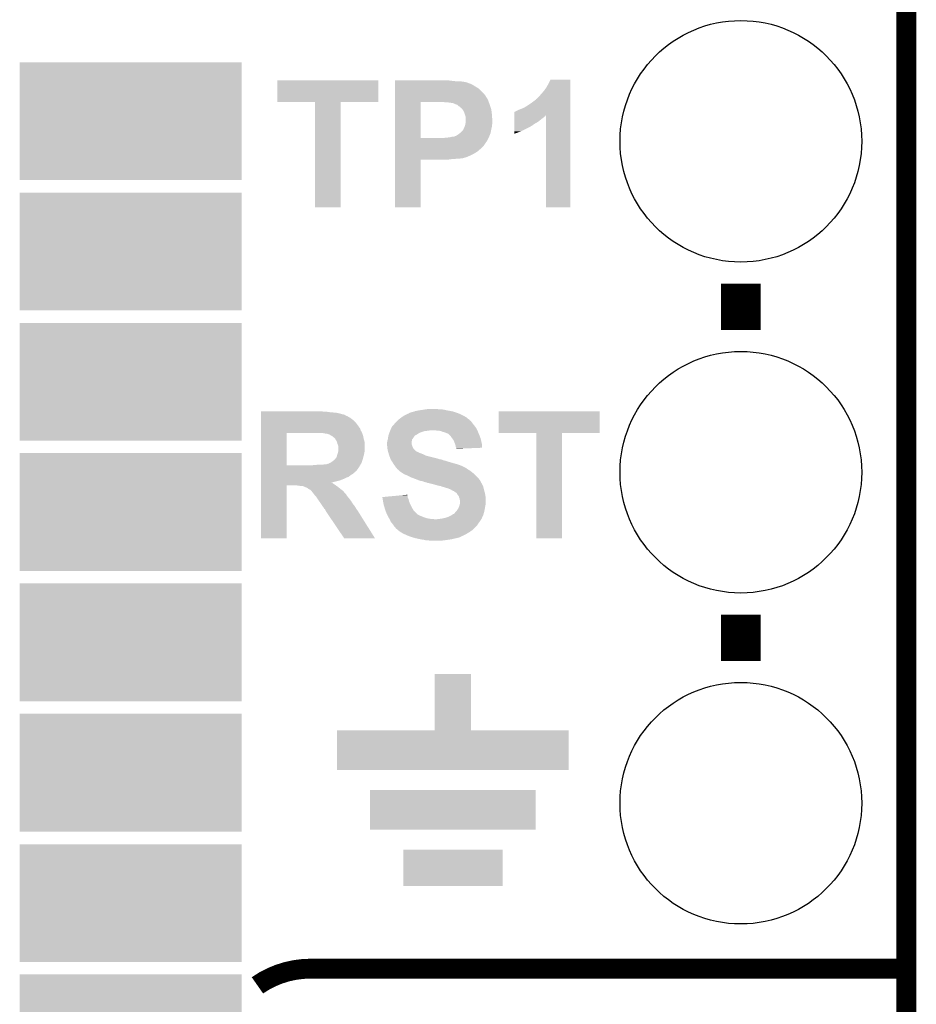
# Model space of a CAD drawing. Extents: x -0.05 to 0.95, y -0.15 to 2.1.
# Tile 20 of 28: x 0.68 to 0.95, y 0.74 to 1.04. Entities that reach past the tile are written whole.
import ezdxf

# ---------------------------------------------------------------- set-up
doc = ezdxf.new("R2010")
doc.units = 0
doc.layers.get('0').update_dxf_attribs({"linetype": 'CONTINUOUS'})
for name, color, linetype in [('ENOCEAN_5_CLICK_V101_GKO', 5, 'CONTINUOUS'), ('ENOCEAN_5_CLICK_V101_GTO', 14, 'CONTINUOUS'), ('ENOCEAN_5_CLICK_V101_GTS', 12, 'CONTINUOUS')]:
    doc.layers.add(name, color=color, linetype=linetype)

# ---------------------------------------------------------------- blocks, each defined once
blk = doc.blocks.new('RECTANGLE_72')
blk.add_solid([(0.03355, 0.0178), (0.03355, -0.0178), (-0.03355, 0.0178), (-0.03355, -0.0178)])
blk = doc.blocks.new('ROUND_15')
blk.add_circle((0, 0), 0.0365)

msp = doc.modelspace()

# ---------------------------------------------------------------- linework, layer by layer
at = {"layer": 'ENOCEAN_5_CLICK_V101_GKO', "const_width": 0.006}
msp.add_lwpolyline([(0.95, -0.05), (0.95, 2.01)], dxfattribs=at)
at = {"layer": 'ENOCEAN_5_CLICK_V101_GTO'}
for points, const_width in [([(0.9, 0.943), (0.9, 0.957)], 0.012), ([(0.9, 0.843), (0.9, 0.857)], 0.012), ([(0.77, 0.75), (0.95, 0.75)], 0.006)]:
    msp.add_lwpolyline(points, dxfattribs=dict(at, const_width=const_width))
at = {"layer": 'ENOCEAN_5_CLICK_V101_GTO', "const_width": 0.006}
msp.add_lwpolyline([(0.77, 0.75, 0.153655), (0.75396, 0.74495)], format="xyb", dxfattribs=at)
at = {"layer": 'ENOCEAN_5_CLICK_V101_GTO'}
for points in [[(0.76, 1.0119), (0.76, 1.0184), (0.7905, 1.0119), (0.7905, 1.0184)], [(0.76, 1.0184), (0.76, 1.0184), (0.7905, 1.0184), (0.76, 1.0184)], [(0.7955, 1.0182), (0.7955, 1.0184), (0.8133, 1.0182), (0.8117, 1.0184)], [(0.7955, 1.0181), (0.7955, 1.0182), (0.8148, 1.0181), (0.8133, 1.0182)], [(0.7955, 1.018), (0.7955, 1.0181), (0.8162, 1.018), (0.8155, 1.0181)], [(0.7955, 1.0178), (0.7955, 1.018), (0.8172, 1.0178), (0.8162, 1.018)], [(0.7955, 1.0177), (0.7955, 1.0178), (0.8173, 1.0177), (0.8172, 1.0178)], [(0.7955, 1.0176), (0.7955, 1.0177), (0.8177, 1.0176), (0.8175, 1.0177)], [(0.7955, 1.0177), (0.7955, 1.0177), (0.8175, 1.0177), (0.8173, 1.0177)], [(0.7955, 1.0174), (0.7955, 1.0176), (0.8183, 1.0174), (0.8177, 1.0176)], [(0.8419, 1.0174), (0.8425, 1.0186), (0.8485, 1.0174), (0.8485, 1.0186)], [(0.8425, 1.0186), (0.8425, 1.0186), (0.8485, 1.0186), (0.8425, 1.0186)], [(0.7955, 1.017), (0.7955, 1.0174), (0.8191, 1.017), (0.8183, 1.0174)], [(0.7955, 1.0165), (0.7955, 1.017), (0.8199, 1.0165), (0.8191, 1.017)], [(0.7955, 1.0159), (0.7955, 1.0165), (0.8209, 1.0159), (0.8199, 1.0165)], [(0.7955, 1.015), (0.7955, 1.0159), (0.8218, 1.015), (0.8209, 1.0159)], [(0.7955, 1.014), (0.7955, 1.015), (0.8227, 1.014), (0.8218, 1.015)], [(0.8396, 1.0142), (0.8404, 1.0151), (0.8485, 1.0142), (0.8485, 1.0151)], [(0.8404, 1.0151), (0.8412, 1.0162), (0.8485, 1.0151), (0.8485, 1.0162)], [(0.8412, 1.0162), (0.8419, 1.0174), (0.8485, 1.0162), (0.8485, 1.0174)], [(0.7714, 0.98), (0.7714, 1.0119), (0.7791, 0.98), (0.7791, 1.0119)], [(0.7714, 1.0119), (0.7714, 1.0119), (0.7791, 1.0119), (0.7905, 1.0119)], [(0.7955, 1.0139), (0.7955, 1.014), (0.8228, 1.0139), (0.8227, 1.014)], [(0.7955, 1.0135), (0.7955, 1.0139), (0.823, 1.0135), (0.8228, 1.0139)], [(0.7955, 1.0129), (0.7955, 1.0135), (0.8234, 1.0129), (0.823, 1.0135)], [(0.7955, 1.0125), (0.7955, 1.0129), (0.8236, 1.0125), (0.8234, 1.0129)], [(0.7955, 1.012), (0.7955, 1.0125), (0.8238, 1.012), (0.8236, 1.0125)], [(0.7955, 1.0119), (0.7955, 1.012), (0.82384, 1.0119), (0.8238, 1.012)], [(0.7955, 1.001), (0.7955, 1.0119), (0.8033, 1.001), (0.8033, 1.0119)], [(0.7955, 1.0119), (0.7955, 1.0119), (0.8033, 1.0119), (0.8091, 1.0119)], [(0.8106, 1.0118), (0.8101, 1.0119), (0.82387, 1.0118), (0.82384, 1.0119)], [(0.8119, 1.0117), (0.8113, 1.0118), (0.82391, 1.0117), (0.82387, 1.0118)], [(0.8125, 1.0116), (0.8123, 1.0117), (0.82395, 1.0116), (0.82391, 1.0117)], [(0.8132, 1.0115), (0.8126, 1.0116), (0.82398, 1.0115), (0.82395, 1.0116)], [(0.8366, 1.0115), (0.8378, 1.0124), (0.8485, 1.0115), (0.8485, 1.0124)], [(0.8378, 1.0124), (0.8379, 1.0125), (0.8485, 1.0124), (0.8485, 1.0125)], [(0.838, 1.0125), (0.8381, 1.0127), (0.8485, 1.0125), (0.8485, 1.0127)], [(0.8381, 1.0127), (0.8384, 1.0129), (0.8485, 1.0127), (0.8485, 1.0129)], [(0.8384, 1.0129), (0.839, 1.0135), (0.8485, 1.0129), (0.8485, 1.0135)], [(0.839, 1.0135), (0.8396, 1.0142), (0.8485, 1.0135), (0.8485, 1.0142)], [(0.8138, 1.0112), (0.8132, 1.0115), (0.82409, 1.0112), (0.82398, 1.0115)], [(0.8144, 1.011), (0.8138, 1.0112), (0.82416, 1.011), (0.82409, 1.0112)], [(0.8145, 1.0109), (0.8144, 1.011), (0.8242, 1.0109), (0.82416, 1.011)], [(0.8148, 1.0106), (0.8145, 1.0109), (0.8243, 1.0106), (0.8242, 1.0109)], [(0.8152, 1.0104), (0.8148, 1.0106), (0.82437, 1.0104), (0.8243, 1.0106)], [(0.8154, 1.0101), (0.8152, 1.0104), (0.82447, 1.0101), (0.82437, 1.0104)], [(0.8156, 1.01), (0.8154, 1.0101), (0.8245, 1.01), (0.82447, 1.0101)], [(0.8157, 1.0099), (0.8156, 1.01), (0.82453, 1.0099), (0.8245, 1.01)], [(0.81586, 1.0097), (0.8157, 1.0099), (0.8246, 1.0097), (0.82453, 1.0099)], [(0.8161, 1.0094), (0.81586, 1.0097), (0.82464, 1.0094), (0.8246, 1.0097)], [(0.8164, 1.0088), (0.8161, 1.0094), (0.82472, 1.0088), (0.82464, 1.0094)], [(0.8166, 1.0082), (0.8164, 1.0088), (0.8248, 1.0082), (0.82472, 1.0088)], [(0.8316, 1.0078), (0.8316, 1.0089), (0.8485, 1.0078), (0.8485, 1.0089)], [(0.8317, 1.0089), (0.8317, 1.009), (0.8485, 1.0089), (0.8485, 1.009)], [(0.8319, 1.009), (0.8321, 1.0091), (0.8485, 1.009), (0.8485, 1.0091)], [(0.8321, 1.0091), (0.8326, 1.0094), (0.8485, 1.0091), (0.8485, 1.0094)], [(0.8326, 1.0094), (0.8334, 1.0097), (0.8485, 1.0094), (0.8485, 1.0097)], [(0.8334, 1.0097), (0.8344, 1.0101), (0.8485, 1.0097), (0.8485, 1.0101)], [(0.8344, 1.0101), (0.8354, 1.0107), (0.8485, 1.0101), (0.8485, 1.0107)], [(0.8354, 1.0107), (0.8366, 1.0115), (0.8485, 1.0107), (0.8485, 1.0115)], [(0.8168, 1.0076), (0.8166, 1.0082), (0.82484, 1.0076), (0.8248, 1.0082)], [(0.8169, 1.0071), (0.8168, 1.0076), (0.82487, 1.0071), (0.82484, 1.0076)], [(0.8168, 1.0053), (0.8169, 1.0058), (0.8249, 1.0053), (0.8249, 1.0058)], [(0.8169, 1.0066), (0.8169, 1.0071), (0.8249, 1.0066), (0.82487, 1.0071)], [(0.8169, 1.0058), (0.8169, 1.0066), (0.8249, 1.0058), (0.8249, 1.0066)], [(0.8316, 1.0076), (0.8316, 1.0078), (0.8409, 1.0076), (0.841, 1.0078)], [(0.8316, 1.0078), (0.8316, 1.0078), (0.841, 1.0078), (0.8411, 1.0078)], [(0.8316, 1.0075), (0.8316, 1.0076), (0.8407, 1.0075), (0.8409, 1.0076)], [(0.8316, 1.0072), (0.8316, 1.0075), (0.8404, 1.0072), (0.8407, 1.0075)], [(0.8316, 1.0069), (0.8316, 1.0072), (0.84, 1.0069), (0.8404, 1.0072)], [(0.8316, 1.0061), (0.8316, 1.0069), (0.839, 1.0061), (0.84, 1.0069)], [(0.8316, 1.0057), (0.8316, 1.0061), (0.8384, 1.0057), (0.839, 1.0061)], [(0.8316, 1.0053), (0.8316, 1.0057), (0.8377, 1.0053), (0.8384, 1.0057)], [(0.8411, 0.98), (0.8411, 1.0078), (0.8485, 0.98), (0.8485, 1.0078)], [(0.8153, 1.0026), (0.8161, 1.0034), (0.82442, 1.0026), (0.82456, 1.0034)], [(0.8161, 1.0035), (0.8162, 1.0036), (0.82458, 1.0035), (0.8246, 1.0036)], [(0.8161, 1.0034), (0.8161, 1.0035), (0.82456, 1.0034), (0.82458, 1.0035)], [(0.8162, 1.0036), (0.8163, 1.0039), (0.8246, 1.0036), (0.82467, 1.0039)], [(0.8163, 1.0039), (0.8165, 1.0043), (0.82467, 1.0039), (0.82476, 1.0043)], [(0.8165, 1.0043), (0.81658, 1.0045), (0.82476, 1.0043), (0.8248, 1.0045)], [(0.81658, 1.0045), (0.8167, 1.0048), (0.8248, 1.0045), (0.82484, 1.0048)], [(0.8167, 1.0048), (0.8168, 1.0053), (0.82484, 1.0048), (0.8249, 1.0053)], [(0.8316, 1.0048), (0.8316, 1.0053), (0.837, 1.0048), (0.8377, 1.0053)], [(0.8316, 1.0043), (0.8316, 1.0048), (0.8362, 1.0043), (0.837, 1.0048)], [(0.8316, 1.003), (0.8316, 1.0043), (0.8336, 1.003), (0.8362, 1.0043)], [(0.8316, 1.0023), (0.8316, 1.003), (0.8316, 1.0023), (0.8336, 1.003)], [(0.7955, 1.0006), (0.7955, 1.001), (0.8236, 1.0006), (0.82378, 1.001)], [(0.7955, 1.001), (0.7955, 1.001), (0.81, 1.001), (0.8033, 1.001)], [(0.7955, 1.0005), (0.7955, 1.0006), (0.8235, 1.0005), (0.8236, 1.0006)], [(0.7955, 1.0002), (0.7955, 1.0005), (0.8234, 1.0002), (0.8235, 1.0005)], [(0.7955, 0.9998), (0.7955, 1.0002), (0.8231, 0.9998), (0.8234, 1.0002)], [(0.7955, 0.9986), (0.7955, 0.9998), (0.8223, 0.9986), (0.8231, 0.9998)], [(0.81, 1.001), (0.812, 1.0012), (0.82378, 1.001), (0.82387, 1.0012)], [(0.812, 1.0012), (0.8129, 1.0014), (0.82387, 1.0012), (0.82396, 1.0014)], [(0.8133, 1.0014), (0.8136, 1.0015), (0.82396, 1.0014), (0.824, 1.0015)], [(0.8136, 1.0015), (0.8137, 1.0016), (0.824, 1.0015), (0.82404, 1.0016)], [(0.8139, 1.0016), (0.8145, 1.002), (0.82404, 1.0016), (0.8242, 1.002)], [(0.8145, 1.002), (0.81517, 1.0025), (0.8242, 1.002), (0.8244, 1.0025)], [(0.81517, 1.0025), (0.8153, 1.0026), (0.8244, 1.0025), (0.82442, 1.0026)], [(0.7955, 0.998), (0.7955, 0.9986), (0.8217, 0.998), (0.8223, 0.9986)], [(0.7955, 0.9968), (0.7955, 0.998), (0.8203, 0.9968), (0.8217, 0.998)], [(0.7955, 0.9966), (0.7955, 0.9968), (0.82, 0.9966), (0.8202, 0.9968)], [(0.7955, 0.9968), (0.7955, 0.9968), (0.8202, 0.9968), (0.8203, 0.9968)], [(0.7955, 0.9964), (0.7955, 0.9966), (0.8196, 0.9964), (0.82, 0.9966)], [(0.7955, 0.9961), (0.7955, 0.9964), (0.8191, 0.9961), (0.8196, 0.9964)], [(0.7955, 0.9958), (0.7955, 0.9961), (0.8185, 0.9958), (0.8191, 0.9961)], [(0.7955, 0.9952), (0.7955, 0.9958), (0.8171, 0.9952), (0.8185, 0.9958)], [(0.7955, 0.995), (0.7955, 0.9952), (0.8163, 0.995), (0.8171, 0.9952)], [(0.7955, 0.9949), (0.7955, 0.995), (0.8161, 0.9949), (0.8162, 0.995)], [(0.7955, 0.995), (0.7955, 0.995), (0.8162, 0.995), (0.8163, 0.995)], [(0.7955, 0.9948), (0.7955, 0.9949), (0.8152, 0.9948), (0.8156, 0.9949)], [(0.7955, 0.9947), (0.7955, 0.9948), (0.8138, 0.9947), (0.8143, 0.9948)], [(0.7955, 0.9945), (0.7955, 0.9947), (0.8118, 0.9945), (0.8132, 0.9947)], [(0.7955, 0.98), (0.7955, 0.9945), (0.8033, 0.98), (0.8033, 0.9945)], [(0.7955, 0.9945), (0.7955, 0.9945), (0.8033, 0.9945), (0.8118, 0.9945)], [(0.755, 0.9183), (0.755, 0.9184), (0.774, 0.9183), (0.7734, 0.9184)], [(0.755, 0.9181), (0.755, 0.9183), (0.7762, 0.9181), (0.7748, 0.9183)], [(0.755, 0.918), (0.755, 0.9181), (0.7777, 0.918), (0.7762, 0.9181)], [(0.755, 0.9177), (0.755, 0.918), (0.7791, 0.9177), (0.7777, 0.918)], [(0.755, 0.9175), (0.755, 0.9177), (0.7797, 0.9175), (0.7791, 0.9177)], [(0.755, 0.9174), (0.755, 0.9175), (0.7803, 0.9174), (0.7797, 0.9175)], [(0.755, 0.9173), (0.755, 0.9174), (0.7804, 0.9173), (0.7803, 0.9174)], [(0.755, 0.9171), (0.755, 0.9173), (0.7807, 0.9171), (0.7804, 0.9173)], [(0.755, 0.9169), (0.755, 0.9171), (0.7812, 0.9169), (0.7807, 0.9171)], [(0.755, 0.9165), (0.755, 0.9169), (0.7819, 0.9165), (0.7812, 0.9169)], [(0.755, 0.916), (0.755, 0.9165), (0.7826, 0.916), (0.7819, 0.9165)], [(0.7966, 0.9159), (0.79737, 0.9165), (0.8179, 0.9159), (0.8172, 0.9165)], [(0.79737, 0.9165), (0.7975, 0.9166), (0.8172, 0.9165), (0.81704, 0.9166)], [(0.7975, 0.9166), (0.7981, 0.917), (0.81704, 0.9166), (0.8164, 0.917)], [(0.7981, 0.917), (0.7984, 0.9172), (0.8164, 0.917), (0.816, 0.9172)], [(0.7984, 0.9172), (0.79884, 0.9174), (0.816, 0.9172), (0.8156, 0.9174)], [(0.79884, 0.9174), (0.7995, 0.9177), (0.8156, 0.9174), (0.81493, 0.9177)], [(0.7995, 0.9177), (0.7996, 0.9177), (0.81493, 0.9177), (0.81492, 0.9177)], [(0.7996, 0.9177), (0.7997, 0.9178), (0.81492, 0.9177), (0.8147, 0.9178)], [(0.7997, 0.9178), (0.7998, 0.9179), (0.8147, 0.9178), (0.8144, 0.9179)], [(0.7998, 0.9179), (0.8007, 0.9182), (0.8144, 0.9179), (0.8135, 0.9182)], [(0.8007, 0.9182), (0.8012, 0.9183), (0.8135, 0.9182), (0.8132, 0.9183)], [(0.8012, 0.9183), (0.80145, 0.9184), (0.8132, 0.9183), (0.8129, 0.9184)], [(0.80145, 0.9184), (0.8017, 0.9185), (0.8129, 0.9184), (0.81233, 0.9185)], [(0.8017, 0.9185), (0.8028, 0.9187), (0.81233, 0.9185), (0.8112, 0.9187)], [(0.8028, 0.9187), (0.8041, 0.9189), (0.8112, 0.9187), (0.8103, 0.9189)], [(0.8041, 0.9189), (0.8048, 0.919), (0.8103, 0.9189), (0.8096, 0.919)], [(0.8048, 0.919), (0.8055, 0.9191), (0.8089, 0.919), (0.8083, 0.9191)], [(0.8268, 0.9119), (0.8268, 0.9184), (0.8573, 0.9119), (0.8573, 0.9184)], [(0.8268, 0.9184), (0.8268, 0.9184), (0.8573, 0.9184), (0.8268, 0.9184)], [(0.755, 0.9154), (0.755, 0.916), (0.7833, 0.9154), (0.7826, 0.916)], [(0.755, 0.9146), (0.755, 0.9154), (0.784, 0.9146), (0.7833, 0.9154)], [(0.755, 0.9136), (0.755, 0.9146), (0.7847, 0.9136), (0.784, 0.9146)], [(0.755, 0.9135), (0.755, 0.9136), (0.7847, 0.9135), (0.7847, 0.9136)], [(0.755, 0.9134), (0.755, 0.9135), (0.7849, 0.9134), (0.7847, 0.9135)], [(0.755, 0.9132), (0.755, 0.9134), (0.785, 0.9132), (0.7849, 0.9134)], [(0.7943, 0.9131), (0.7946, 0.9137), (0.8202, 0.9131), (0.8198, 0.9137)], [(0.7946, 0.9137), (0.7947, 0.9139), (0.8198, 0.9137), (0.81964, 0.9139)], [(0.7947, 0.9139), (0.795, 0.9142), (0.81964, 0.9139), (0.8194, 0.9142)], [(0.795, 0.9142), (0.7951, 0.9143), (0.8194, 0.9142), (0.81932, 0.9143)], [(0.7951, 0.9143), (0.7954, 0.9147), (0.81932, 0.9143), (0.81903, 0.9147)], [(0.7954, 0.9147), (0.7961, 0.9154), (0.81903, 0.9147), (0.8185, 0.9154)], [(0.7961, 0.9154), (0.7963, 0.9156), (0.8185, 0.9154), (0.8183, 0.9156)], [(0.7963, 0.9156), (0.7964, 0.9157), (0.8183, 0.9156), (0.8181, 0.9157)], [(0.7964, 0.9157), (0.7966, 0.9159), (0.8181, 0.9157), (0.818, 0.9159)], [(0.7966, 0.9159), (0.7966, 0.9159), (0.818, 0.9159), (0.8179, 0.9159)], [(0.755, 0.9126), (0.755, 0.9132), (0.7852, 0.9126), (0.785, 0.9132)], [(0.755, 0.9119), (0.755, 0.9126), (0.7856, 0.9119), (0.7852, 0.9126)], [(0.755, 0.9021), (0.755, 0.9119), (0.7628, 0.9021), (0.7628, 0.9119)], [(0.755, 0.9119), (0.755, 0.9119), (0.7628, 0.9119), (0.7717, 0.9119)], [(0.7739, 0.9118), (0.7734, 0.9119), (0.78563, 0.9118), (0.7856, 0.9119)], [(0.7744, 0.9117), (0.7742, 0.9118), (0.78567, 0.9117), (0.78563, 0.9118)], [(0.7751, 0.9116), (0.7744, 0.9117), (0.7857, 0.9116), (0.78567, 0.9117)], [(0.7757, 0.9114), (0.7751, 0.9116), (0.78577, 0.9114), (0.7857, 0.9116)], [(0.7762, 0.9111), (0.7757, 0.9114), (0.78587, 0.9111), (0.78577, 0.9114)], [(0.7764, 0.911), (0.7762, 0.9111), (0.7859, 0.911), (0.78587, 0.9111)], [(0.7766, 0.9109), (0.7764, 0.911), (0.78592, 0.9109), (0.7859, 0.911)], [(0.7769, 0.9106), (0.7766, 0.9109), (0.78598, 0.9106), (0.78592, 0.9109)], [(0.7772, 0.9104), (0.7769, 0.9106), (0.78602, 0.9104), (0.78598, 0.9106)], [(0.79342, 0.9103), (0.79349, 0.9109), (0.801, 0.9103), (0.8014, 0.9109)], [(0.79349, 0.9109), (0.7935, 0.911), (0.8014, 0.9109), (0.8015, 0.911)], [(0.7935, 0.911), (0.79357, 0.9112), (0.8015, 0.911), (0.8017, 0.9112)], [(0.79357, 0.9112), (0.79373, 0.9117), (0.8018, 0.9112), (0.8026, 0.9117)], [(0.79357, 0.9112), (0.79357, 0.9112), (0.8017, 0.9112), (0.8018, 0.9112)], [(0.79373, 0.9117), (0.7938, 0.9119), (0.8026, 0.9117), (0.803, 0.9119)], [(0.7938, 0.9119), (0.79388, 0.9121), (0.803, 0.9119), (0.8034, 0.9121)], [(0.79388, 0.9121), (0.794, 0.9124), (0.8034, 0.9121), (0.8043, 0.9124)], [(0.794, 0.9124), (0.79404, 0.9125), (0.8043, 0.9124), (0.8051, 0.9125)], [(0.79404, 0.9125), (0.79408, 0.9126), (0.8051, 0.9125), (0.8058, 0.9126)], [(0.79408, 0.9126), (0.79412, 0.9127), (0.8058, 0.9126), (0.8064, 0.9127)], [(0.79412, 0.9127), (0.7942, 0.9129), (0.8204, 0.9127), (0.8203, 0.9129)], [(0.7942, 0.9129), (0.7943, 0.9131), (0.8203, 0.9129), (0.8202, 0.9131)], [(0.8082, 0.9126), (0.807, 0.9127), (0.82045, 0.9126), (0.8204, 0.9127)], [(0.8092, 0.9125), (0.8082, 0.9126), (0.8205, 0.9125), (0.82045, 0.9126)], [(0.81, 0.9122), (0.8092, 0.9125), (0.82061, 0.9122), (0.8205, 0.9125)], [(0.8107, 0.912), (0.81, 0.9122), (0.82069, 0.912), (0.82061, 0.9122)], [(0.8112, 0.9118), (0.8107, 0.912), (0.82076, 0.9118), (0.82069, 0.912)], [(0.8114, 0.9117), (0.8112, 0.9118), (0.8208, 0.9117), (0.82076, 0.9118)], [(0.8116, 0.9116), (0.8114, 0.9117), (0.82084, 0.9116), (0.8208, 0.9117)], [(0.8118, 0.9114), (0.8116, 0.9116), (0.82093, 0.9114), (0.82084, 0.9116)], [(0.81223, 0.911), (0.8119, 0.9114), (0.8211, 0.911), (0.82093, 0.9114)], [(0.8124, 0.9108), (0.81223, 0.911), (0.82117, 0.9108), (0.8211, 0.911)], [(0.81283, 0.9102), (0.8124, 0.9108), (0.8214, 0.9102), (0.82117, 0.9108)], [(0.8382, 0.88), (0.8382, 0.9119), (0.846, 0.88), (0.846, 0.9119)], [(0.8382, 0.9119), (0.8382, 0.9119), (0.846, 0.9119), (0.8573, 0.9119)], [(0.7773, 0.9102), (0.7772, 0.9104), (0.78606, 0.9102), (0.78602, 0.9104)], [(0.77752, 0.91), (0.7774, 0.9102), (0.7861, 0.91), (0.78606, 0.9102)], [(0.778, 0.9092), (0.77752, 0.91), (0.78632, 0.9092), (0.7861, 0.91)], [(0.77806, 0.9089), (0.778, 0.9092), (0.7864, 0.9089), (0.78632, 0.9092)], [(0.7781, 0.9087), (0.77806, 0.9089), (0.7864, 0.9087), (0.7864, 0.9089)], [(0.7783, 0.9082), (0.7781, 0.9087), (0.7864, 0.9082), (0.7864, 0.9087)], [(0.7784, 0.9078), (0.7783, 0.9082), (0.7864, 0.9078), (0.7864, 0.9082)], [(0.7784, 0.9065), (0.7784, 0.9078), (0.7864, 0.9065), (0.7864, 0.9078)], [(0.7931, 0.9089), (0.7932, 0.9094), (0.8006, 0.9089), (0.8006, 0.9094)], [(0.7931, 0.9084), (0.7931, 0.9089), (0.8006, 0.9084), (0.8006, 0.9089)], [(0.79313, 0.9081), (0.7931, 0.9084), (0.8007, 0.9081), (0.8006, 0.9084)], [(0.79318, 0.9077), (0.79313, 0.9081), (0.8008, 0.9077), (0.8007, 0.9081)], [(0.7932, 0.9075), (0.79318, 0.9077), (0.8009, 0.9075), (0.8008, 0.9077)], [(0.7932, 0.9094), (0.79334, 0.9099), (0.8006, 0.9094), (0.8007, 0.9099)], [(0.79322, 0.9073), (0.7932, 0.9075), (0.801, 0.9073), (0.8009, 0.9075)], [(0.79334, 0.9099), (0.7934, 0.9101), (0.8007, 0.9099), (0.80085, 0.9101)], [(0.7934, 0.9101), (0.79342, 0.9103), (0.80085, 0.9101), (0.801, 0.9103)], [(0.8129, 0.9101), (0.81283, 0.9102), (0.82142, 0.9101), (0.8214, 0.9102)], [(0.8133, 0.9095), (0.8129, 0.9101), (0.82156, 0.9095), (0.82142, 0.9101)], [(0.8136, 0.9087), (0.8133, 0.9095), (0.82173, 0.9087), (0.82156, 0.9095)], [(0.8137, 0.9084), (0.8136, 0.9087), (0.8218, 0.9084), (0.82173, 0.9087)], [(0.8138, 0.9081), (0.8137, 0.9084), (0.8218, 0.9081), (0.8218, 0.9084)], [(0.8139, 0.9076), (0.8138, 0.9081), (0.8218, 0.9076), (0.8218, 0.9081)], [(0.814, 0.9074), (0.8139, 0.9076), (0.8218, 0.9074), (0.8218, 0.9076)], [(0.7776, 0.9043), (0.7779, 0.9046), (0.78588, 0.9043), (0.78596, 0.9046)], [(0.7779, 0.9046), (0.77802, 0.9051), (0.78596, 0.9046), (0.7861, 0.9051)], [(0.77802, 0.9051), (0.7781, 0.9054), (0.7861, 0.9051), (0.78616, 0.9054)], [(0.7781, 0.9054), (0.7783, 0.9059), (0.78616, 0.9054), (0.78626, 0.9059)], [(0.7783, 0.9059), (0.77833, 0.9061), (0.78626, 0.9059), (0.7863, 0.9061)], [(0.77833, 0.9061), (0.7784, 0.9065), (0.7863, 0.9061), (0.7864, 0.9065)], [(0.79327, 0.9069), (0.79322, 0.9073), (0.8013, 0.9069), (0.801, 0.9073)], [(0.7933, 0.9067), (0.79327, 0.9069), (0.8015, 0.9067), (0.8013, 0.9069)], [(0.79336, 0.9065), (0.7933, 0.9067), (0.8017, 0.9065), (0.8015, 0.9067)], [(0.79341, 0.9063), (0.79336, 0.9065), (0.802, 0.9063), (0.8017, 0.9065)], [(0.79344, 0.9062), (0.79341, 0.9063), (0.8022, 0.9062), (0.802, 0.9063)], [(0.79347, 0.9061), (0.79344, 0.9062), (0.8025, 0.9061), (0.8022, 0.9062)], [(0.79353, 0.9059), (0.79347, 0.9061), (0.8027, 0.9059), (0.8025, 0.9061)], [(0.79356, 0.9058), (0.79353, 0.9059), (0.8031, 0.9058), (0.8027, 0.9059)], [(0.79367, 0.9054), (0.79356, 0.9058), (0.8041, 0.9054), (0.8031, 0.9058)], [(0.7937, 0.9053), (0.79367, 0.9054), (0.8043, 0.9053), (0.8041, 0.9054)], [(0.79377, 0.9051), (0.7937, 0.9053), (0.8047, 0.9051), (0.8043, 0.9053)], [(0.79384, 0.9049), (0.79377, 0.9051), (0.8053, 0.9049), (0.8047, 0.9051)], [(0.79399, 0.9045), (0.79384, 0.9049), (0.8069, 0.9045), (0.8053, 0.9049)], [(0.79406, 0.9043), (0.79399, 0.9045), (0.8078, 0.9043), (0.8069, 0.9045)], [(0.8141, 0.9072), (0.814, 0.9074), (0.81666, 0.9072), (0.8218, 0.9074)], [(0.8141, 0.9071), (0.8141, 0.9072), (0.8141, 0.9071), (0.81666, 0.9072)], [(0.755, 0.9016), (0.755, 0.9021), (0.7847, 0.9016), (0.78499, 0.9021)], [(0.755, 0.9021), (0.755, 0.9021), (0.7703, 0.9021), (0.7628, 0.9021)], [(0.755, 0.901), (0.755, 0.9016), (0.7843, 0.901), (0.7847, 0.9016)], [(0.7703, 0.9021), (0.7714, 0.9022), (0.78499, 0.9021), (0.78505, 0.9022)], [(0.7714, 0.9022), (0.7726, 0.9023), (0.78505, 0.9022), (0.78511, 0.9023)], [(0.7738, 0.9023), (0.7743, 0.9024), (0.78511, 0.9023), (0.78517, 0.9024)], [(0.7747, 0.9024), (0.7751, 0.9025), (0.78517, 0.9024), (0.78522, 0.9025)], [(0.7751, 0.9025), (0.7754, 0.9026), (0.78522, 0.9025), (0.78528, 0.9026)], [(0.7755, 0.9026), (0.7756, 0.9027), (0.78528, 0.9026), (0.78534, 0.9027)], [(0.7756, 0.9027), (0.7759, 0.9028), (0.78534, 0.9027), (0.7854, 0.9028)], [(0.7759, 0.9028), (0.7762, 0.903), (0.7854, 0.9028), (0.78547, 0.903)], [(0.7762, 0.903), (0.7769, 0.9035), (0.78547, 0.903), (0.78563, 0.9035)], [(0.7769, 0.9035), (0.7773, 0.9038), (0.78563, 0.9035), (0.78573, 0.9038)], [(0.7773, 0.9038), (0.77745, 0.904), (0.78573, 0.9038), (0.7858, 0.904)], [(0.77745, 0.904), (0.7776, 0.9042), (0.7858, 0.904), (0.78585, 0.9042)], [(0.7776, 0.9042), (0.7776, 0.9043), (0.78585, 0.9042), (0.78588, 0.9043)], [(0.79416, 0.904), (0.79406, 0.9043), (0.8088, 0.904), (0.8078, 0.9043)], [(0.7942, 0.9039), (0.79416, 0.904), (0.8091, 0.9039), (0.8088, 0.904)], [(0.79426, 0.9038), (0.7942, 0.9039), (0.8097, 0.9038), (0.8093, 0.9039)], [(0.79439, 0.9036), (0.79426, 0.9038), (0.8102, 0.9036), (0.8097, 0.9038)], [(0.79445, 0.9035), (0.79439, 0.9036), (0.8107, 0.9035), (0.8102, 0.9036)], [(0.79471, 0.9031), (0.79445, 0.9035), (0.8119, 0.9031), (0.8107, 0.9035)], [(0.7949, 0.9028), (0.79471, 0.9031), (0.81295, 0.9028), (0.8119, 0.9031)], [(0.7952, 0.9023), (0.7949, 0.9028), (0.8147, 0.9023), (0.81295, 0.9028)], [(0.79558, 0.9018), (0.7952, 0.9023), (0.816, 0.9018), (0.8147, 0.9023)], [(0.7958, 0.9015), (0.79558, 0.9018), (0.8165, 0.9015), (0.816, 0.9018)], [(0.79603, 0.9012), (0.7958, 0.9015), (0.8171, 0.9012), (0.8165, 0.9015)], [(0.755, 0.9005), (0.755, 0.901), (0.7839, 0.9005), (0.7843, 0.901)], [(0.755, 0.9004), (0.755, 0.9005), (0.7838, 0.9004), (0.7839, 0.9005)], [(0.755, 0.9002), (0.755, 0.9004), (0.7836, 0.9002), (0.7837, 0.9004)], [(0.755, 0.9004), (0.755, 0.9004), (0.7837, 0.9004), (0.7838, 0.9004)], [(0.755, 0.9), (0.755, 0.9002), (0.7834, 0.9), (0.7836, 0.9002)], [(0.755, 0.8998), (0.755, 0.9), (0.7831, 0.8998), (0.7834, 0.9)], [(0.755, 0.8995), (0.755, 0.8998), (0.7828, 0.8995), (0.7831, 0.8998)], [(0.755, 0.8993), (0.755, 0.8995), (0.7824, 0.8993), (0.7828, 0.8995)], [(0.755, 0.899), (0.755, 0.8993), (0.782, 0.899), (0.7824, 0.8993)], [(0.755, 0.8986), (0.755, 0.899), (0.7815, 0.8986), (0.782, 0.899)], [(0.755, 0.8984), (0.755, 0.8986), (0.7809, 0.8984), (0.7815, 0.8986)], [(0.7961, 0.9011), (0.79603, 0.9012), (0.8172, 0.9011), (0.8172, 0.9012)], [(0.79603, 0.9012), (0.79603, 0.9012), (0.8172, 0.9012), (0.8171, 0.9012)], [(0.7963, 0.9009), (0.7961, 0.9011), (0.8175, 0.9009), (0.8172, 0.9011)], [(0.7965, 0.9008), (0.7963, 0.9009), (0.81767, 0.9008), (0.8175, 0.9009)], [(0.7966, 0.9006), (0.7965, 0.9008), (0.818, 0.9006), (0.81767, 0.9008)], [(0.7971, 0.9002), (0.7966, 0.9006), (0.81856, 0.9002), (0.818, 0.9006)], [(0.79725, 0.9001), (0.7971, 0.9002), (0.8187, 0.9001), (0.81856, 0.9002)], [(0.798, 0.8996), (0.79725, 0.9001), (0.8193, 0.8996), (0.8187, 0.9001)], [(0.7983, 0.8994), (0.798, 0.8996), (0.8195, 0.8994), (0.8193, 0.8996)], [(0.7991, 0.8991), (0.7983, 0.8994), (0.8198, 0.8991), (0.8195, 0.8994)], [(0.8005, 0.8984), (0.7991, 0.8991), (0.8205, 0.8984), (0.8198, 0.8991)], [(0.755, 0.8981), (0.755, 0.8984), (0.7803, 0.8981), (0.7809, 0.8984)], [(0.755, 0.8978), (0.755, 0.8981), (0.7796, 0.8978), (0.7803, 0.8981)], [(0.755, 0.8975), (0.755, 0.8978), (0.7788, 0.8975), (0.7796, 0.8978)], [(0.755, 0.8971), (0.755, 0.8975), (0.7772, 0.8971), (0.7788, 0.8975)], [(0.755, 0.8969), (0.755, 0.8971), (0.77631, 0.8969), (0.7772, 0.8971)], [(0.755, 0.8967), (0.755, 0.8969), (0.7767, 0.8967), (0.7764, 0.8969)], [(0.755, 0.8969), (0.755, 0.8969), (0.7764, 0.8969), (0.77631, 0.8969)], [(0.755, 0.8964), (0.755, 0.8967), (0.7771, 0.8964), (0.7767, 0.8967)], [(0.755, 0.896), (0.755, 0.8964), (0.7777, 0.896), (0.7771, 0.8964)], [(0.755, 0.88), (0.755, 0.896), (0.7628, 0.88), (0.7628, 0.896)], [(0.755, 0.896), (0.755, 0.896), (0.7628, 0.896), (0.766, 0.896)], [(0.7667, 0.8959), (0.766, 0.896), (0.77784, 0.8959), (0.7777, 0.896)], [(0.7673, 0.8958), (0.7667, 0.8959), (0.77798, 0.8958), (0.77784, 0.8959)], [(0.768, 0.8957), (0.7677, 0.8958), (0.77812, 0.8957), (0.77798, 0.8958)], [(0.7682, 0.8956), (0.768, 0.8957), (0.77826, 0.8956), (0.77812, 0.8957)], [(0.76845, 0.8955), (0.7682, 0.8956), (0.7784, 0.8955), (0.77826, 0.8956)], [(0.80134, 0.8981), (0.8005, 0.8984), (0.8208, 0.8981), (0.8205, 0.8984)], [(0.8019, 0.8979), (0.80134, 0.8981), (0.82095, 0.8979), (0.8208, 0.8981)], [(0.8026, 0.8976), (0.8019, 0.8979), (0.82117, 0.8976), (0.82095, 0.8979)], [(0.8032, 0.8974), (0.8026, 0.8976), (0.82132, 0.8974), (0.82117, 0.8976)], [(0.8038, 0.8973), (0.8032, 0.8974), (0.8214, 0.8973), (0.82132, 0.8974)], [(0.8043, 0.8971), (0.8038, 0.8973), (0.8214, 0.8971), (0.8214, 0.8973)], [(0.8051, 0.8969), (0.8043, 0.8971), (0.82153, 0.8969), (0.8214, 0.8971)], [(0.8053, 0.8968), (0.8051, 0.8969), (0.8216, 0.8968), (0.82153, 0.8969)], [(0.8062, 0.8966), (0.8053, 0.8968), (0.82172, 0.8966), (0.8216, 0.8968)], [(0.807, 0.8964), (0.8062, 0.8966), (0.82184, 0.8964), (0.82172, 0.8966)], [(0.80735, 0.8963), (0.807, 0.8964), (0.8219, 0.8963), (0.82184, 0.8964)], [(0.8084, 0.896), (0.80735, 0.8963), (0.82203, 0.896), (0.8219, 0.8963)], [(0.8094, 0.8958), (0.8084, 0.896), (0.82211, 0.8958), (0.82203, 0.896)], [(0.8099, 0.8956), (0.8094, 0.8958), (0.8222, 0.8956), (0.82211, 0.8958)], [(0.8103, 0.8955), (0.8099, 0.8956), (0.82222, 0.8955), (0.8222, 0.8956)], [(0.7687, 0.8954), (0.76845, 0.8955), (0.77852, 0.8954), (0.7784, 0.8955)], [(0.7691, 0.8952), (0.7687, 0.8954), (0.77876, 0.8952), (0.77852, 0.8954)], [(0.76937, 0.895), (0.7691, 0.8952), (0.779, 0.895), (0.77876, 0.8952)], [(0.7695, 0.8949), (0.76937, 0.895), (0.77913, 0.8949), (0.779, 0.895)], [(0.7699, 0.8947), (0.7695, 0.8949), (0.7794, 0.8947), (0.77913, 0.8949)], [(0.7702, 0.8944), (0.7699, 0.8947), (0.7798, 0.8944), (0.7794, 0.8947)], [(0.7704, 0.8942), (0.7702, 0.8944), (0.77997, 0.8942), (0.7798, 0.8944)], [(0.7705, 0.894), (0.7704, 0.8942), (0.78014, 0.894), (0.77997, 0.8942)], [(0.7708, 0.8937), (0.7705, 0.894), (0.7804, 0.8937), (0.78014, 0.894)], [(0.771, 0.8934), (0.7708, 0.8937), (0.7807, 0.8934), (0.7804, 0.8937)], [(0.77144, 0.8929), (0.771, 0.8934), (0.781, 0.8929), (0.7807, 0.8934)], [(0.7717, 0.8926), (0.77144, 0.8929), (0.78125, 0.8926), (0.781, 0.8929)], [(0.7719, 0.8923), (0.7717, 0.8926), (0.7815, 0.8923), (0.78125, 0.8926)], [(0.7917, 0.8925), (0.79277, 0.8926), (0.79934, 0.8925), (0.7993, 0.8926)], [(0.79277, 0.8926), (0.79706, 0.893), (0.7993, 0.8926), (0.7993, 0.893)], [(0.79706, 0.893), (0.7992, 0.8932), (0.7993, 0.893), (0.7992, 0.8932)], [(0.8109, 0.8953), (0.8103, 0.8955), (0.82227, 0.8953), (0.82222, 0.8955)], [(0.8113, 0.8952), (0.8109, 0.8953), (0.82229, 0.8952), (0.82227, 0.8953)], [(0.8115, 0.8951), (0.8113, 0.8952), (0.82231, 0.8951), (0.82229, 0.8952)], [(0.8123, 0.8948), (0.8116, 0.8951), (0.82238, 0.8948), (0.82231, 0.8951)], [(0.81247, 0.8947), (0.8123, 0.8948), (0.8224, 0.8947), (0.82238, 0.8948)], [(0.8128, 0.8945), (0.81247, 0.8947), (0.82246, 0.8945), (0.8224, 0.8947)], [(0.8133, 0.8943), (0.8128, 0.8945), (0.82252, 0.8943), (0.82246, 0.8945)], [(0.8137, 0.894), (0.8133, 0.8943), (0.82261, 0.894), (0.82252, 0.8943)], [(0.814, 0.8938), (0.8137, 0.894), (0.82267, 0.8938), (0.82261, 0.894)], [(0.8141, 0.8937), (0.814, 0.8938), (0.8227, 0.8937), (0.82267, 0.8938)], [(0.8143, 0.8935), (0.8141, 0.8937), (0.82273, 0.8935), (0.8227, 0.8937)], [(0.8143, 0.8934), (0.8143, 0.8935), (0.82275, 0.8934), (0.82273, 0.8935)], [(0.8146, 0.893), (0.8143, 0.8934), (0.82282, 0.893), (0.82275, 0.8934)], [(0.8148, 0.8927), (0.8146, 0.893), (0.82287, 0.8927), (0.82282, 0.893)], [(0.81485, 0.8925), (0.8148, 0.8927), (0.8229, 0.8925), (0.82287, 0.8927)], [(0.7723, 0.8917), (0.7719, 0.8923), (0.78197, 0.8917), (0.7815, 0.8923)], [(0.77251, 0.8914), (0.7723, 0.8917), (0.7822, 0.8914), (0.78197, 0.8917)], [(0.77286, 0.8909), (0.77251, 0.8914), (0.7825, 0.8909), (0.7822, 0.8914)], [(0.773, 0.8907), (0.77286, 0.8909), (0.78263, 0.8907), (0.7825, 0.8909)], [(0.77327, 0.8903), (0.773, 0.8907), (0.7829, 0.8903), (0.78263, 0.8907)], [(0.7736, 0.8898), (0.77327, 0.8903), (0.78332, 0.8898), (0.7829, 0.8903)], [(0.77368, 0.8897), (0.7736, 0.8898), (0.7834, 0.8897), (0.78332, 0.8898)], [(0.7739, 0.8894), (0.77368, 0.8897), (0.78357, 0.8894), (0.7834, 0.8897)], [(0.7918, 0.8919), (0.7917, 0.8925), (0.7996, 0.8919), (0.79934, 0.8925)], [(0.7919, 0.8913), (0.7918, 0.8919), (0.79975, 0.8913), (0.7996, 0.8919)], [(0.79194, 0.8911), (0.7919, 0.8913), (0.7998, 0.8911), (0.79975, 0.8913)], [(0.7921, 0.8902), (0.79194, 0.8911), (0.8002, 0.8902), (0.7998, 0.8911)], [(0.7924, 0.8892), (0.7921, 0.8902), (0.8007, 0.8892), (0.8002, 0.8902)], [(0.81469, 0.8892), (0.8149, 0.8897), (0.8227, 0.8892), (0.82277, 0.8897)], [(0.8149, 0.8923), (0.81485, 0.8925), (0.8229, 0.8923), (0.8229, 0.8925)], [(0.8151, 0.8919), (0.8149, 0.8923), (0.8229, 0.8919), (0.8229, 0.8923)], [(0.8149, 0.8897), (0.81497, 0.8899), (0.82277, 0.8897), (0.8228, 0.8899)], [(0.81497, 0.8899), (0.8151, 0.8903), (0.8228, 0.8899), (0.8229, 0.8903)], [(0.8151, 0.8916), (0.8151, 0.8919), (0.8229, 0.8916), (0.8229, 0.8919)], [(0.8152, 0.8913), (0.8151, 0.8916), (0.8229, 0.8913), (0.8229, 0.8916)], [(0.8151, 0.8903), (0.8152, 0.8911), (0.8229, 0.8903), (0.8229, 0.8911)], [(0.8152, 0.8911), (0.8152, 0.8913), (0.8229, 0.8911), (0.8229, 0.8913)], [(0.7741, 0.889), (0.7739, 0.8894), (0.7838, 0.889), (0.78357, 0.8894)], [(0.7744, 0.8888), (0.7741, 0.889), (0.78394, 0.8888), (0.7838, 0.889)], [(0.7745, 0.8885), (0.7744, 0.8888), (0.78416, 0.8885), (0.78394, 0.8888)], [(0.7746, 0.8884), (0.7745, 0.8885), (0.78423, 0.8884), (0.78416, 0.8885)], [(0.7746, 0.8883), (0.7746, 0.8884), (0.7843, 0.8883), (0.78423, 0.8884)], [(0.77514, 0.8875), (0.7746, 0.8883), (0.7848, 0.8875), (0.7843, 0.8883)], [(0.7802, 0.88), (0.77514, 0.8875), (0.7895, 0.88), (0.7848, 0.8875)], [(0.79264, 0.8884), (0.7924, 0.8892), (0.8012, 0.8884), (0.8007, 0.8892)], [(0.7927, 0.8882), (0.79264, 0.8884), (0.8014, 0.8882), (0.8012, 0.8884)], [(0.7931, 0.8873), (0.7927, 0.8882), (0.8023, 0.8873), (0.8014, 0.8882)], [(0.79325, 0.887), (0.7931, 0.8873), (0.8028, 0.887), (0.8023, 0.8873)], [(0.7934, 0.8867), (0.79325, 0.887), (0.8035, 0.8867), (0.8028, 0.887)], [(0.7935, 0.8865), (0.7934, 0.8867), (0.80403, 0.8865), (0.8035, 0.8867)], [(0.8116, 0.8865), (0.8124, 0.8869), (0.82193, 0.8865), (0.82211, 0.8869)], [(0.8124, 0.8869), (0.81272, 0.8871), (0.82211, 0.8869), (0.8222, 0.8871)], [(0.81272, 0.8871), (0.8132, 0.8874), (0.8222, 0.8871), (0.82228, 0.8874)], [(0.8133, 0.8874), (0.8136, 0.8877), (0.82228, 0.8874), (0.82236, 0.8877)], [(0.8136, 0.8877), (0.8138, 0.888), (0.82236, 0.8877), (0.82245, 0.888)], [(0.8138, 0.888), (0.814, 0.8882), (0.82245, 0.888), (0.8225, 0.8882)], [(0.814, 0.8882), (0.8142, 0.8884), (0.8225, 0.8882), (0.82254, 0.8884)], [(0.8142, 0.8884), (0.8146, 0.889), (0.82254, 0.8884), (0.82266, 0.889)], [(0.8146, 0.889), (0.81469, 0.8892), (0.82266, 0.889), (0.8227, 0.8892)], [(0.79356, 0.8864), (0.7935, 0.8865), (0.8043, 0.8864), (0.80403, 0.8865)], [(0.79373, 0.8861), (0.79356, 0.8864), (0.8052, 0.8861), (0.8043, 0.8864)], [(0.79384, 0.8859), (0.79373, 0.8861), (0.8063, 0.8859), (0.8052, 0.8861)], [(0.7939, 0.8858), (0.79384, 0.8859), (0.8076, 0.8858), (0.8063, 0.8859)], [(0.7942, 0.8851), (0.7939, 0.8858), (0.82113, 0.8851), (0.82157, 0.8858)], [(0.79436, 0.8849), (0.7942, 0.8851), (0.821, 0.8849), (0.82113, 0.8851)], [(0.79444, 0.8848), (0.79436, 0.8849), (0.8209, 0.8848), (0.821, 0.8849)], [(0.795, 0.8841), (0.79444, 0.8848), (0.82043, 0.8841), (0.8209, 0.8848)], [(0.79512, 0.8839), (0.795, 0.8841), (0.8203, 0.8839), (0.82043, 0.8841)], [(0.7953, 0.8836), (0.79512, 0.8839), (0.82, 0.8836), (0.8203, 0.8839)], [(0.8082, 0.8858), (0.8089, 0.8859), (0.82157, 0.8858), (0.82164, 0.8859)], [(0.8089, 0.8859), (0.8097, 0.886), (0.82164, 0.8859), (0.8217, 0.886)], [(0.8097, 0.886), (0.8106, 0.8862), (0.8217, 0.886), (0.82179, 0.8862)], [(0.8106, 0.8862), (0.8116, 0.8865), (0.82179, 0.8862), (0.82193, 0.8865)], [(0.7957, 0.8832), (0.7953, 0.8836), (0.8196, 0.8832), (0.82, 0.8836)], [(0.7959, 0.8829), (0.7957, 0.8832), (0.8193, 0.8829), (0.8196, 0.8832)], [(0.7961, 0.8828), (0.7959, 0.8829), (0.8192, 0.8828), (0.8193, 0.8829)], [(0.7963, 0.8826), (0.7961, 0.8828), (0.819, 0.8826), (0.8192, 0.8828)], [(0.7971, 0.882), (0.7963, 0.8826), (0.81814, 0.882), (0.819, 0.8826)], [(0.79726, 0.8819), (0.7971, 0.882), (0.818, 0.8819), (0.81814, 0.882)], [(0.7979, 0.8815), (0.79726, 0.8819), (0.81733, 0.8815), (0.818, 0.8819)], [(0.79835, 0.8813), (0.7979, 0.8815), (0.817, 0.8813), (0.81733, 0.8815)], [(0.7997, 0.8807), (0.79835, 0.8813), (0.8158, 0.8807), (0.817, 0.8813)], [(0.8, 0.8806), (0.7997, 0.8807), (0.8157, 0.8806), (0.8158, 0.8807)], [(0.8006, 0.8804), (0.8, 0.8806), (0.8152, 0.8804), (0.8155, 0.8806)], [(0.8, 0.8806), (0.8, 0.8806), (0.8155, 0.8806), (0.8157, 0.8806)], [(0.80093, 0.8803), (0.8006, 0.8804), (0.8149, 0.8803), (0.8152, 0.8804)], [(0.8016, 0.8801), (0.80093, 0.8803), (0.8141, 0.8801), (0.8149, 0.8803)], [(0.80205, 0.88), (0.8016, 0.8801), (0.8136, 0.88), (0.8141, 0.8801)], [(0.80295, 0.8798), (0.80205, 0.88), (0.8129, 0.8798), (0.8136, 0.88)], [(0.8034, 0.8797), (0.80295, 0.8798), (0.8123, 0.8797), (0.8129, 0.8798)], [(0.8042, 0.8796), (0.8034, 0.8797), (0.8116, 0.8796), (0.8123, 0.8797)], [(0.8046, 0.8795), (0.8042, 0.8796), (0.8109, 0.8795), (0.8116, 0.8796)], [(0.805, 0.8794), (0.8046, 0.8795), (0.8101, 0.8794), (0.8109, 0.8795)], [(0.8063, 0.8793), (0.8057, 0.8794), (0.8093, 0.8793), (0.8101, 0.8794)], [(0.8075, 0.822), (0.8075, 0.839), (0.8185, 0.822), (0.8185, 0.839)], [(0.8075, 0.839), (0.8075, 0.839), (0.8185, 0.839), (0.8075, 0.839)], [(0.778, 0.81), (0.778, 0.822), (0.848, 0.81), (0.848, 0.822)], [(0.778, 0.822), (0.778, 0.822), (0.848, 0.822), (0.8185, 0.822)], [(0.788, 0.792), (0.788, 0.804), (0.838, 0.792), (0.838, 0.804)], [(0.788, 0.804), (0.788, 0.804), (0.838, 0.804), (0.788, 0.804)], [(0.798, 0.775), (0.798, 0.786), (0.828, 0.775), (0.828, 0.786)], [(0.798, 0.786), (0.798, 0.786), (0.828, 0.786), (0.798, 0.786)]]:
    msp.add_solid(points, dxfattribs=at)

# ---------------------------------------------------------------- block references
at = {"layer": 'ENOCEAN_5_CLICK_V101_GTS'}
for name, p in [('ROUND_15', (0.9, 1)), ('RECTANGLE_72', (0.7157, 1.0061)), ('RECTANGLE_72', (0.7157, 0.9667)), ('RECTANGLE_72', (0.7157, 0.9273)), ('ROUND_15', (0.9, 0.9)), ('RECTANGLE_72', (0.7157, 0.888)), ('RECTANGLE_72', (0.7157, 0.8486)), ('ROUND_15', (0.9, 0.8)), ('RECTANGLE_72', (0.7157, 0.8092)), ('RECTANGLE_72', (0.7157, 0.7698)), ('RECTANGLE_72', (0.7157, 0.7305))]:
    msp.add_blockref(name, p, dxfattribs=at)

doc.saveas('drawing.dxf')
